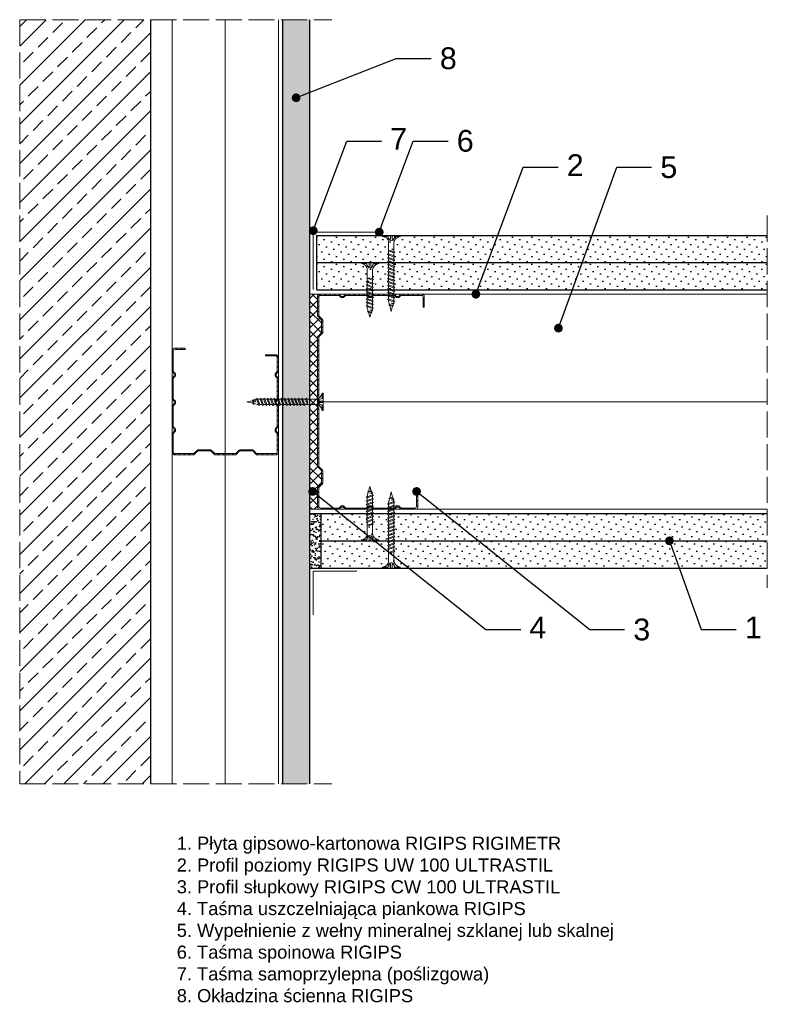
# Model space of a CAD drawing. Header units: millimetres. Extents: x 1474 to 3168, y 461 to 1600.
# Tile 5 of 6: x 2825 to 3168, y 464 to 916. Entities that reach past the tile are written whole.
import ezdxf
from ezdxf import colors
from ezdxf.entities.mleader import LeaderData, LeaderLine
from ezdxf.math import Vec2, Vec3

# ---------------------------------------------------------------- set-up
doc = ezdxf.new("R2010")
doc.units = ezdxf.units.MM
doc.linetypes.add('ACAD_ISO02W100', pattern=[15, 12, -3])
for name, color, linetype, lineweight in [('_ISOVER WELNA', 7, 'BATTING', 9), ('_RIGIPS AKCESORIA', 7, 'Continuous', 18), ('_RIGIPS G-K', 7, 'Continuous', 25), ('_RIGIPS PROFIL', 7, 'Continuous', 18), ('KRESKOWANIE', 7, 'Continuous', 9), ('OPISY', 7, 'Continuous', 9), ('PRZERYWANA', 7, 'ACAD_ISO02W100', 9)]:
    doc.layers.add(name, color=color, linetype=linetype, lineweight=lineweight)
doc.styles.get("Standard").update_dxf_attribs({"font": 'arial.ttf'})
doc.linetypes.add('BATTING', pattern='A,0.00254,-2.54,[134,ltypeshp.shx,S=2.54,R=0,X=-2.54,Y=0],-5.08,[134,ltypeshp.shx,S=2.54,R=180,X=2.54,Y=0],-2.54', length=10.16254)
pattern_1 = [(225, (672.931, -300.306), (1.122532, -3.367596), [0, -3.175])]

# ---------------------------------------------------------------- blocks, each defined once
blk = doc.blocks.new('TN 25')
at = {"layer": '_RIGIPS AKCESORIA'}
for p, q in [((0, -0.84), (0, 7.16)), ((0, 7.16), (0.46, 7.16)), ((0.46, 4.78), (0, 4.78)), ((0.46, 7.16), (0.46, 4.78)), ((8.47, 4.46), (8.79, 5)), ((8.79, 5), (9.93, 2.01)), ((10.1, 4.46), (10.41, 5)), ((10.41, 5), (11.56, 2.01)), ((11.67, 4.46), (11.99, 5)), ((11.99, 5), (13.14, 2.01)), ((13.21, 4.46), (13.52, 5)), ((13.52, 5), (14.67, 2.01)), ((14.8, 4.46), (15.12, 5)), ((15.12, 5), (16.26, 2.01)), ((16.42, 4.46), (16.73, 5)), ((16.73, 5), (17.88, 2.01)), ((17.99, 4.46), (18.31, 5)), ((18.31, 5), (19.45, 2.01)), ((19.68, 4.46), (20, 5)), ((20, 5), (21.14, 2.01)), ((0, 3.5), (1.77, 3.5)), ((0, 2.83), (1.77, 2.83)), ((0.46, 1.64), (0, 1.64)), ((0.46, -0.84), (0.46, 1.64)), ((1.77, 3.5), (1.77, 4.2)), ((1.77, 2.83), (1.77, 2.18)), ((3.02, 4.46), (8.47, 4.46)), ((7.49, 2.01), (3.55, 2.01)), ((7.12, 4.46), (7.12, 3.18)), ((8.03, 2.01), (7.12, 4.46)), ((7.12, 3.18), (7.65, 1.53)), ((7.65, 1.53), (8.03, 2.01)), ((9.41, 2.01), (8.03, 2.01)), ((9.61, 1.51), (8.47, 4.46)), ((9, 4.46), (10.1, 4.46)), ((9.93, 2.01), (9.61, 1.51)), ((11.04, 2.01), (9.93, 2.01)), ((11.23, 1.51), (10.1, 4.46)), ((10.62, 4.46), (11.67, 4.46)), ((11.56, 2.01), (11.23, 1.51)), ((12.61, 2.01), (11.56, 2.01)), ((12.81, 1.51), (11.67, 4.46)), ((12.2, 4.46), (13.21, 4.46)), ((13.14, 2.01), (12.81, 1.51)), ((14.15, 2.01), (13.14, 2.01)), ((14.34, 1.51), (13.21, 4.46)), ((13.73, 4.46), (14.8, 4.46)), ((14.67, 2.01), (14.34, 1.51)), ((15.74, 2.01), (14.67, 2.01)), ((15.94, 1.51), (14.8, 4.46)), ((15.33, 4.46), (16.42, 4.46)), ((16.26, 2.01), (15.94, 1.51)), ((17.36, 2.01), (16.26, 2.01)), ((17.55, 1.51), (16.42, 4.46)), ((16.94, 4.46), (17.99, 4.46)), ((17.88, 2.01), (17.55, 1.51)), ((18.93, 2.01), (17.88, 2.01)), ((19.13, 1.51), (17.99, 4.46)), ((18.52, 4.46), (19.68, 4.46)), ((19.45, 2.01), (19.13, 1.51)), ((19.45, 2.01), (20.62, 2.01)), ((20.82, 1.51), (19.68, 4.46)), ((20.21, 4.46), (20.7, 4.46)), ((20.7, 4.46), (22.28, 3.98)), ((21.14, 2.01), (20.82, 1.51)), ((21.14, 2.01), (21.81, 2.12)), ((21.85, 1.83), (21.67, 3.28)), ((21.67, 3.28), (22.14, 2.4)), ((22.14, 2.4), (21.85, 1.83)), ((22.7, 2.36), (22.14, 2.4)), ((22.28, 3.98), (22.56, 4.37)), ((22.7, 2.36), (22.28, 3.98)), ((22.56, 4.37), (23.03, 2.71)), ((23.03, 2.71), (22.7, 2.36)), ((22.71, 3.85), (25, 3.24)), ((25, 3.24), (23.03, 2.71)), ((0, -0.84), (0.46, -0.84))]:
    blk.add_line(p, q, dxfattribs=at)
for centre, major_axis, ratio, start_param, end_param in [((3.09, 7.67), (0.17, 3.2), 0.826134, 1.773653, 3.180586), ((-0.04, 0.9), (0, 3.93), 0.848176, -0.720942, -0.151112), ((3.37, -1.57), (0.28, 3.57), 0.832181, 0.035984, 1.430787), ((-2.73, 15.91), (0, 14.76), 0.848176, 3.399396, 3.475072), ((0.59, 4.62), (0, 2.81), 0.848176, 3.475072, 3.862535), ((1.66, 3.18), (0, 0.895), 0.848176, -1.552777, -0.720942), ((1.66, 3.18), (0, 0.895), 0.848176, 3.862535, 4.730408)]:
    blk.add_ellipse(centre, major_axis=major_axis, ratio=ratio, start_param=start_param, end_param=end_param, dxfattribs=at)
blk = doc.blocks.new('CW 100 ULTRASTIL')
h = blk.add_hatch()
h.set_pattern_fill('ANSI31', color=256, scale=0.5, style=0)
h.paths.add_polyline_path([(179.46, 109.85, -0.198912), (179.6, 110.2), (181.11, 111.71, 0.198912), (181.26, 112.06), (181.26, 117.65, 0.198912), (181.11, 118), (179.6, 119.51, -0.198912), (179.46, 119.86), (179.46, 128.31, -0.414214), (180.26, 129.11), (188.58, 129.11, -0.198912), (188.93, 128.96), (189.64, 128.25, 0.198912), (189.99, 128.11), (190.58, 128.11, 0.198912), (190.93, 128.25), (191.64, 128.96, -0.198912), (191.99, 129.11), (201.28, 129.11, -0.198912), (201.63, 128.96), (202.34, 128.25, 0.198912), (202.69, 128.11), (203.28, 128.11, 0.198912), (203.63, 128.25), (204.34, 128.96, -0.198912), (204.69, 129.11), (213.98, 129.11, -0.198912), (214.33, 128.96), (215.04, 128.25, 0.198912), (215.39, 128.11), (215.98, 128.11, 0.198912), (216.33, 128.25), (217.04, 128.96, -0.198912), (217.39, 129.11), (226.56, 129.11, -0.414214), (227.36, 128.31), (227.36, 123.66), (227.91, 123.66), (227.91, 128.86, 0.414214), (227.11, 129.66), (217.39, 129.66, 0.198912), (217.04, 129.51), (216.33, 128.8, -0.198912), (215.98, 128.66), (215.39, 128.66, -0.198912), (215.04, 128.8), (214.33, 129.51, 0.198912), (213.98, 129.66), (204.69, 129.66, 0.198912), (204.34, 129.51), (203.63, 128.8, -0.198912), (203.28, 128.66), (202.69, 128.66, -0.198912), (202.34, 128.8), (201.63, 129.51, 0.198912), (201.28, 129.66), (191.99, 129.66, 0.198912), (191.64, 129.51), (190.93, 128.8, -0.198912), (190.58, 128.66), (189.99, 128.66, -0.198912), (189.64, 128.8), (188.93, 129.51, 0.198912), (188.58, 129.66), (179.71, 129.66, 0.414214), (178.91, 128.86), (178.91, 119.86, 0.198912), (179.05, 119.51), (180.56, 118, -0.198912), (180.71, 117.65), (180.71, 112.06, -0.198912), (180.56, 111.71), (179.05, 110.2, 0.198912), (178.91, 109.85), (178.91, 50.66, 0.198912), (179.05, 50.31), (180.56, 48.8, -0.198912), (180.71, 48.45), (180.71, 42.86, -0.198912), (180.56, 42.51), (179.05, 41, 0.198912), (178.91, 40.65), (178.91, 31.66, 0.414214), (179.71, 30.86), (188.58, 30.86, 0.198912), (188.93, 31), (189.64, 31.71, -0.198912), (189.99, 31.86), (190.58, 31.86, -0.198912), (190.93, 31.71), (191.64, 31, 0.198912), (191.99, 30.86), (201.28, 30.86, 0.198912), (201.63, 31), (202.34, 31.71, -0.198912), (202.69, 31.86), (203.28, 31.86, -0.198912), (203.63, 31.71), (204.34, 31, 0.198912), (204.69, 30.86), (213.98, 30.86, 0.198912), (214.33, 31), (215.04, 31.71, -0.198912), (215.39, 31.86), (215.98, 31.86, -0.198912), (216.33, 31.71), (217.04, 31, 0.198912), (217.39, 30.86), (224.11, 30.86, 0.414214), (224.91, 31.66), (224.91, 36.86), (224.36, 36.86), (224.36, 32.21, -0.414214), (223.56, 31.41), (217.39, 31.41, -0.198912), (217.04, 31.55), (216.33, 32.26, 0.198912), (215.98, 32.41), (215.39, 32.41, 0.198912), (215.04, 32.26), (214.33, 31.55, -0.198912), (213.98, 31.41), (204.69, 31.41, -0.198912), (204.34, 31.55), (203.63, 32.26, 0.198912), (203.28, 32.41), (202.69, 32.41, 0.198912), (202.34, 32.26), (201.63, 31.55, -0.198912), (201.28, 31.41), (191.99, 31.41, -0.198912), (191.64, 31.55), (190.93, 32.26, 0.198912), (190.58, 32.41), (189.99, 32.41, 0.198912), (189.64, 32.26), (188.93, 31.55, -0.198912), (188.58, 31.41), (180.26, 31.41, -0.414214), (179.46, 32.21), (179.46, 40.65, -0.198912), (179.6, 41), (181.11, 42.51, 0.198912), (181.26, 42.86), (181.26, 48.45, 0.198912), (181.11, 48.8), (179.6, 50.31, -0.198912), (179.46, 50.66)])
at = {"layer": '_RIGIPS PROFIL'}
for p, q in [((178.91, 128.86), (178.91, 119.86)), ((179.46, 128.31), (179.46, 119.86)), ((188.58, 129.66), (179.71, 129.66)), ((188.58, 129.11), (180.26, 129.11)), ((188.93, 129.51), (189.64, 128.8)), ((188.93, 128.96), (189.64, 128.25)), ((190.58, 128.66), (189.99, 128.66)), ((190.58, 128.11), (189.99, 128.11)), ((191.64, 129.51), (190.93, 128.8)), ((191.64, 128.96), (190.93, 128.25)), ((201.28, 129.66), (191.99, 129.66)), ((201.28, 129.11), (191.99, 129.11)), ((201.63, 129.51), (202.34, 128.8)), ((201.63, 128.96), (202.34, 128.25)), ((203.28, 128.66), (202.69, 128.66)), ((203.28, 128.11), (202.69, 128.11)), ((204.34, 129.51), (203.63, 128.8)), ((204.34, 128.96), (203.63, 128.25)), ((204.69, 129.66), (213.98, 129.66)), ((204.69, 129.11), (213.98, 129.11)), ((214.33, 129.51), (215.04, 128.8)), ((214.33, 128.96), (215.04, 128.25)), ((215.98, 128.66), (215.39, 128.66)), ((215.98, 128.11), (215.39, 128.11)), ((217.04, 129.51), (216.33, 128.8)), ((217.04, 128.96), (216.33, 128.25)), ((227.11, 129.66), (217.39, 129.66)), ((226.56, 129.11), (217.39, 129.11)), ((227.36, 123.66), (227.36, 128.31)), ((227.91, 123.66), (227.91, 128.86)), ((227.36, 123.66), (227.91, 123.66)), ((180.56, 118), (179.05, 119.51)), ((181.11, 118), (179.6, 119.51)), ((180.71, 117.65), (180.71, 112.06)), ((181.26, 117.65), (181.26, 112.06)), ((178.91, 109.85), (178.91, 50.66)), ((180.56, 111.71), (179.05, 110.2)), ((179.46, 109.85), (179.46, 50.66)), ((181.11, 111.71), (179.6, 110.2)), ((180.56, 48.8), (179.05, 50.31)), ((181.11, 48.8), (179.6, 50.31)), ((180.71, 42.86), (180.71, 48.45)), ((181.26, 42.86), (181.26, 48.45)), ((180.56, 42.51), (179.05, 41)), ((181.11, 42.51), (179.6, 41)), ((178.91, 31.66), (178.91, 40.65)), ((179.46, 32.21), (179.46, 40.65)), ((224.36, 36.86), (224.36, 32.21)), ((224.36, 36.86), (224.91, 36.86)), ((224.91, 36.86), (224.91, 31.66)), ((188.93, 31.55), (189.64, 32.26)), ((188.93, 31), (189.64, 31.71)), ((190.58, 32.41), (189.99, 32.41)), ((190.58, 31.86), (189.99, 31.86)), ((191.64, 31.55), (190.93, 32.26)), ((191.64, 31), (190.93, 31.71)), ((201.63, 31.55), (202.34, 32.26)), ((201.63, 31), (202.34, 31.71)), ((203.28, 32.41), (202.69, 32.41)), ((203.28, 31.86), (202.69, 31.86)), ((204.34, 31.55), (203.63, 32.26)), ((204.34, 31), (203.63, 31.71)), ((214.33, 31.55), (215.04, 32.26)), ((214.33, 31), (215.04, 31.71)), ((215.98, 32.41), (215.39, 32.41)), ((215.98, 31.86), (215.39, 31.86)), ((217.04, 31.55), (216.33, 32.26)), ((217.04, 31), (216.33, 31.71)), ((188.58, 30.86), (179.71, 30.86)), ((188.58, 31.41), (180.26, 31.41)), ((201.28, 31.41), (191.99, 31.41)), ((201.28, 30.86), (191.99, 30.86)), ((204.69, 31.41), (213.98, 31.41)), ((204.69, 30.86), (213.98, 30.86)), ((223.56, 31.41), (217.39, 31.41)), ((224.11, 30.86), (217.39, 30.86))]:
    blk.add_line(p, q, dxfattribs=at)
for centre, radius, start, end in [((179.71, 128.86), 0.8, 90, 180), ((180.26, 128.31), 0.8, 90, 180), ((188.58, 129.16), 0.5, 45, 90), ((188.58, 128.61), 0.5, 45, 90), ((189.99, 129.16), 0.5, 225, 270), ((189.99, 128.61), 0.5, 225, 270), ((190.58, 129.16), 0.5, 270, 315), ((190.58, 128.61), 0.5, 270, 315), ((191.99, 129.16), 0.5, 90, 135), ((191.99, 128.61), 0.5, 90, 135), ((201.28, 129.16), 0.5, 45, 90), ((201.28, 128.61), 0.5, 45, 90), ((202.69, 129.16), 0.5, 225, 270), ((202.69, 128.61), 0.5, 225, 270), ((203.28, 129.16), 0.5, 270, 315), ((203.28, 128.61), 0.5, 270, 315), ((204.69, 129.16), 0.5, 90, 135), ((204.69, 128.61), 0.5, 90, 135), ((213.98, 129.16), 0.5, 45, 90), ((213.98, 128.61), 0.5, 45, 90), ((215.39, 129.16), 0.5, 225, 270), ((215.39, 128.61), 0.5, 225, 270), ((215.98, 129.16), 0.5, 270, 315), ((215.98, 128.61), 0.5, 270, 315), ((217.39, 129.16), 0.5, 90, 135), ((217.39, 128.61), 0.5, 90, 135), ((226.56, 128.31), 0.8, 0, 90), ((227.11, 128.86), 0.8, 0, 90), ((179.41, 119.86), 0.5, 180, 225), ((179.96, 119.86), 0.5, 180, 225), ((180.21, 117.65), 0.5, 0, 45), ((180.76, 117.65), 0.5, 0, 45), ((179.41, 109.85), 0.5, 135, 180), ((179.96, 109.85), 0.5, 135, 180), ((180.21, 112.06), 0.5, 315, 0), ((180.76, 112.06), 0.5, 315, 0), ((179.41, 50.66), 0.5, 180, 225), ((179.96, 50.66), 0.5, 180, 225), ((180.21, 48.45), 0.5, 0, 45), ((180.76, 48.45), 0.5, 0, 45), ((179.41, 40.65), 0.5, 135, 180), ((179.96, 40.65), 0.5, 135, 180), ((180.21, 42.86), 0.5, 315, 0), ((180.76, 42.86), 0.5, 315, 0), ((180.26, 32.21), 0.8, 180, 270), ((189.99, 31.91), 0.5, 90, 135), ((189.99, 31.36), 0.5, 90, 135), ((190.58, 31.91), 0.5, 45, 90), ((190.58, 31.36), 0.5, 45, 90), ((202.69, 31.91), 0.5, 90, 135), ((202.69, 31.36), 0.5, 90, 135), ((203.28, 31.91), 0.5, 45, 90), ((203.28, 31.36), 0.5, 45, 90), ((215.39, 31.91), 0.5, 90, 135), ((215.39, 31.36), 0.5, 90, 135), ((215.98, 31.91), 0.5, 45, 90), ((215.98, 31.36), 0.5, 45, 90), ((223.56, 32.21), 0.8, 270, 0), ((179.71, 31.66), 0.8, 180, 270), ((188.58, 31.91), 0.5, 270, 315), ((188.58, 31.36), 0.5, 270, 315), ((191.99, 31.91), 0.5, 225, 270), ((191.99, 31.36), 0.5, 225, 270), ((201.28, 31.91), 0.5, 270, 315), ((201.28, 31.36), 0.5, 270, 315), ((204.69, 31.91), 0.5, 225, 270), ((204.69, 31.36), 0.5, 225, 270), ((213.98, 31.91), 0.5, 270, 315), ((213.98, 31.36), 0.5, 270, 315), ((217.39, 31.91), 0.5, 225, 270), ((217.39, 31.36), 0.5, 225, 270), ((224.11, 31.66), 0.8, 270, 0)]:
    blk.add_arc(centre, radius, start, end, dxfattribs=at)
blk = doc.blocks.new('TN 35')
at = {"layer": '_RIGIPS AKCESORIA'}
for p, q in [((0, -0.84), (0, 7.16)), ((0, 7.16), (0.46, 7.16)), ((0.46, 4.78), (0, 4.78)), ((0.46, 7.16), (0.46, 4.78)), ((8.47, 4.46), (8.79, 5)), ((8.79, 5), (9.93, 2.01)), ((10.1, 4.46), (10.41, 5)), ((10.41, 5), (11.56, 2.01)), ((11.67, 4.46), (11.99, 5)), ((11.99, 5), (13.14, 2.01)), ((13.21, 4.46), (13.52, 5)), ((13.52, 5), (14.67, 2.01)), ((14.8, 4.46), (15.12, 5)), ((15.12, 5), (16.26, 2.01)), ((16.42, 4.46), (16.73, 5)), ((16.73, 5), (17.88, 2.01)), ((17.99, 4.46), (18.31, 5)), ((18.31, 5), (19.45, 2.01)), ((19.57, 4.46), (19.88, 5)), ((19.88, 5), (21.03, 2.01)), ((21.14, 4.46), (21.46, 5)), ((21.46, 5), (22.6, 2.01)), ((22.72, 4.46), (23.03, 5)), ((23.03, 5), (24.18, 2.01)), ((24.29, 4.46), (24.61, 5)), ((24.61, 5), (25.75, 2.01)), ((25.87, 4.46), (26.18, 5)), ((26.18, 5), (27.33, 2.01)), ((27.44, 4.46), (27.76, 5)), ((27.76, 5), (28.9, 2.01)), ((29.13, 4.46), (29.45, 5)), ((29.45, 5), (30.59, 2.01)), ((0, 3.5), (1.77, 3.5)), ((0, 2.83), (1.77, 2.83)), ((0.46, 1.64), (0, 1.64)), ((0.46, -0.84), (0.46, 1.64)), ((1.77, 3.5), (1.77, 4.2)), ((1.77, 2.83), (1.77, 2.18)), ((3.02, 4.46), (8.47, 4.46)), ((7.49, 2.01), (3.55, 2.01)), ((7.12, 4.46), (7.12, 3.18)), ((8.03, 2.01), (7.12, 4.46)), ((7.12, 3.18), (7.65, 1.53)), ((7.65, 1.53), (8.03, 2.01)), ((9.41, 2.01), (8.03, 2.01)), ((9.61, 1.51), (8.47, 4.46)), ((9, 4.46), (10.1, 4.46)), ((9.93, 2.01), (9.61, 1.51)), ((11.04, 2.01), (9.93, 2.01)), ((11.23, 1.51), (10.1, 4.46)), ((10.62, 4.46), (11.67, 4.46)), ((11.56, 2.01), (11.23, 1.51)), ((12.61, 2.01), (11.56, 2.01)), ((12.81, 1.51), (11.67, 4.46)), ((12.2, 4.46), (13.21, 4.46)), ((13.14, 2.01), (12.81, 1.51)), ((14.15, 2.01), (13.14, 2.01)), ((14.34, 1.51), (13.21, 4.46)), ((13.73, 4.46), (14.8, 4.46)), ((14.67, 2.01), (14.34, 1.51)), ((15.74, 2.01), (14.67, 2.01)), ((15.94, 1.51), (14.8, 4.46)), ((15.33, 4.46), (16.42, 4.46)), ((16.26, 2.01), (15.94, 1.51)), ((17.36, 2.01), (16.26, 2.01)), ((17.55, 1.51), (16.42, 4.46)), ((16.94, 4.46), (17.99, 4.46)), ((17.88, 2.01), (17.55, 1.51)), ((18.93, 2.01), (17.84, 2.01)), ((19.13, 1.51), (17.99, 4.46)), ((18.52, 4.46), (19.57, 4.46)), ((19.45, 2.01), (19.13, 1.51)), ((20.51, 2.01), (19.41, 2.01)), ((20.7, 1.51), (19.57, 4.46)), ((20.09, 4.46), (21.14, 4.46)), ((21.03, 2.01), (20.7, 1.51)), ((22.08, 2.01), (20.99, 2.01)), ((22.28, 1.51), (21.14, 4.46)), ((21.67, 4.46), (22.72, 4.46)), ((22.6, 2.01), (22.28, 1.51)), ((23.66, 2.01), (22.56, 2.01)), ((23.85, 1.51), (22.72, 4.46)), ((23.24, 4.46), (24.29, 4.46)), ((24.18, 2.01), (23.85, 1.51)), ((25.23, 2.01), (24.14, 2.01)), ((25.43, 1.51), (24.29, 4.46)), ((24.81, 4.46), (25.87, 4.46)), ((25.75, 2.01), (25.43, 1.51)), ((26.81, 2.01), (25.71, 2.01)), ((27, 1.51), (25.87, 4.46)), ((26.39, 4.46), (27.44, 4.46)), ((27.33, 2.01), (27, 1.51)), ((28.38, 2.01), (27.33, 2.01)), ((28.58, 1.51), (27.44, 4.46)), ((27.96, 4.46), (29.13, 4.46)), ((28.9, 2.01), (28.58, 1.51)), ((28.9, 2.01), (30.07, 2.01)), ((30.27, 1.51), (29.13, 4.46)), ((29.65, 4.46), (30.15, 4.46)), ((30.15, 4.46), (31.73, 3.98)), ((30.59, 2.01), (30.27, 1.51)), ((30.59, 2.01), (31.26, 2.12)), ((31.3, 1.83), (31.12, 3.28)), ((31.12, 3.28), (31.59, 2.4)), ((31.59, 2.4), (31.3, 1.83)), ((32.15, 2.36), (31.59, 2.4)), ((31.73, 3.98), (32.01, 4.37)), ((32.15, 2.36), (31.73, 3.98)), ((32.01, 4.37), (32.48, 2.71)), ((32.48, 2.71), (32.15, 2.36)), ((32.16, 3.85), (35, 3.24)), ((35, 3.24), (32.48, 2.71)), ((0, -0.84), (0.46, -0.84))]:
    blk.add_line(p, q, dxfattribs=at)
for centre, major_axis, ratio, start_param, end_param in [((3.09, 7.67), (0.17, 3.2), 0.826134, 1.773653, 3.180586), ((-0.04, 0.9), (0, 3.93), 0.848176, -0.720942, -0.151112), ((3.37, -1.57), (0.28, 3.57), 0.832181, 0.035984, 1.430787), ((-2.73, 15.91), (0, 14.76), 0.848176, 3.399396, 3.475072), ((0.59, 4.62), (0, 2.81), 0.848176, 3.475072, 3.862535), ((1.66, 3.18), (0, 0.895), 0.848176, -1.552777, -0.720942), ((1.66, 3.18), (0, 0.895), 0.848176, 3.862535, 4.730408)]:
    blk.add_ellipse(centre, major_axis=major_axis, ratio=ratio, start_param=start_param, end_param=end_param, dxfattribs=at)
blk = doc.blocks.new('CW 50 ULTRASTIL')
h = blk.add_hatch()
h.set_pattern_fill('ANSI31', color=256, scale=0.5, style=0)
h.paths.add_polyline_path([(28.56, 40.65, -0.198912), (28.71, 41), (30.21, 42.51, 0.198912), (30.36, 42.86), (30.36, 48.45, 0.198912), (30.21, 48.8), (28.71, 50.31, -0.198912), (28.56, 50.66), (28.56, 59.85, -0.198912), (28.71, 60.2), (30.21, 61.71, 0.198912), (30.36, 62.06), (30.36, 67.65, 0.198912), (30.21, 68), (28.71, 69.51, -0.198912), (28.56, 69.86), (28.56, 78.31, -0.414214), (29.36, 79.11), (37.68, 79.11, -0.198912), (38.04, 78.96), (38.74, 78.25, 0.198912), (39.1, 78.11), (39.68, 78.11, 0.198912), (40.04, 78.25), (40.74, 78.96, -0.198912), (41.1, 79.11), (50.38, 79.11, -0.198912), (50.74, 78.96), (51.44, 78.25, 0.198912), (51.8, 78.11), (52.38, 78.11, 0.198912), (52.74, 78.25), (53.44, 78.96, -0.198912), (53.8, 79.11), (63.08, 79.11, -0.198912), (63.44, 78.96), (64.14, 78.25, 0.198912), (64.5, 78.11), (65.08, 78.11, 0.198912), (65.44, 78.25), (66.14, 78.96, -0.198912), (66.5, 79.11), (75.66, 79.11, -0.414214), (76.46, 78.31), (76.46, 73.66), (77.01, 73.66), (77.01, 78.86, 0.414214), (76.21, 79.66), (66.5, 79.66, 0.198912), (66.14, 79.51), (65.44, 78.8, -0.198912), (65.08, 78.66), (64.5, 78.66, -0.198912), (64.14, 78.8), (63.44, 79.51, 0.198912), (63.08, 79.66), (53.8, 79.66, 0.198912), (53.44, 79.51), (52.74, 78.8, -0.198912), (52.38, 78.66), (51.8, 78.66, -0.198912), (51.44, 78.8), (50.74, 79.51, 0.198912), (50.38, 79.66), (41.1, 79.66, 0.198912), (40.74, 79.51), (40.04, 78.8, -0.198912), (39.68, 78.66), (39.1, 78.66, -0.198912), (38.74, 78.8), (38.04, 79.51, 0.198912), (37.68, 79.66), (28.81, 79.66, 0.414214), (28.01, 78.86), (28.01, 69.86, 0.198912), (28.16, 69.51), (29.66, 68, -0.198912), (29.81, 67.65), (29.81, 62.06, -0.198912), (29.66, 61.71), (28.16, 60.2, 0.198912), (28.01, 59.85), (28.01, 50.66, 0.198912), (28.16, 50.31), (29.66, 48.8, -0.198912), (29.81, 48.45), (29.81, 42.86, -0.198912), (29.66, 42.51), (28.16, 41, 0.198912), (28.01, 40.65), (28.01, 31.66, 0.414214), (28.81, 30.86), (37.68, 30.86, 0.198912), (38.04, 31), (38.74, 31.71, -0.198912), (39.1, 31.86), (39.68, 31.86, -0.198912), (40.04, 31.71), (40.74, 31, 0.198912), (41.1, 30.86), (50.38, 30.86, 0.198912), (50.74, 31), (51.44, 31.71, -0.198912), (51.8, 31.86), (52.38, 31.86, -0.198912), (52.74, 31.71), (53.44, 31, 0.198912), (53.8, 30.86), (63.08, 30.86, 0.198912), (63.44, 31), (64.14, 31.71, -0.198912), (64.5, 31.86), (65.08, 31.86, -0.198912), (65.44, 31.71), (66.14, 31, 0.198912), (66.5, 30.86), (73.21, 30.86, 0.414214), (74.01, 31.66), (74.01, 36.86), (73.46, 36.86), (73.46, 32.21, -0.414214), (72.66, 31.41), (66.5, 31.41, -0.198912), (66.14, 31.55), (65.44, 32.26, 0.198912), (65.08, 32.41), (64.5, 32.41, 0.198912), (64.14, 32.26), (63.44, 31.55, -0.198912), (63.08, 31.41), (53.8, 31.41, -0.198912), (53.44, 31.55), (52.74, 32.26, 0.198912), (52.38, 32.41), (51.8, 32.41, 0.198912), (51.44, 32.26), (50.74, 31.55, -0.198912), (50.38, 31.41), (41.1, 31.41, -0.198912), (40.74, 31.55), (40.04, 32.26, 0.198912), (39.68, 32.41), (39.1, 32.41, 0.198912), (38.74, 32.26), (38.04, 31.55, -0.198912), (37.68, 31.41), (29.36, 31.41, -0.414214), (28.56, 32.21)])
at = {"layer": '_RIGIPS PROFIL'}
for p, q in [((28.01, 78.86), (28.01, 69.86)), ((28.56, 78.31), (28.56, 69.86)), ((37.68, 79.66), (28.81, 79.66)), ((37.68, 79.11), (29.36, 79.11)), ((38.04, 79.51), (38.74, 78.8)), ((38.04, 78.96), (38.74, 78.25)), ((39.68, 78.66), (39.1, 78.66)), ((39.68, 78.11), (39.1, 78.11)), ((40.74, 79.51), (40.04, 78.8)), ((40.74, 78.96), (40.04, 78.25)), ((50.38, 79.66), (41.1, 79.66)), ((50.38, 79.11), (41.1, 79.11)), ((50.74, 79.51), (51.44, 78.8)), ((50.74, 78.96), (51.44, 78.25)), ((52.38, 78.66), (51.8, 78.66)), ((52.38, 78.11), (51.8, 78.11)), ((53.44, 79.51), (52.74, 78.8)), ((53.44, 78.96), (52.74, 78.25)), ((53.8, 79.66), (63.08, 79.66)), ((53.8, 79.11), (63.08, 79.11)), ((63.44, 79.51), (64.14, 78.8)), ((63.44, 78.96), (64.14, 78.25)), ((65.08, 78.66), (64.5, 78.66)), ((65.08, 78.11), (64.5, 78.11)), ((66.14, 79.51), (65.44, 78.8)), ((66.14, 78.96), (65.44, 78.25)), ((76.21, 79.66), (66.5, 79.66)), ((75.66, 79.11), (66.5, 79.11)), ((76.46, 73.66), (76.46, 78.31)), ((77.01, 73.66), (77.01, 78.86)), ((76.46, 73.66), (77.01, 73.66)), ((29.66, 68), (28.16, 69.51)), ((30.21, 68), (28.71, 69.51)), ((29.81, 67.65), (29.81, 62.06)), ((30.36, 67.65), (30.36, 62.06)), ((28.01, 59.85), (28.01, 50.66)), ((29.66, 61.71), (28.16, 60.2)), ((28.56, 59.85), (28.56, 50.66)), ((30.21, 61.71), (28.71, 60.2)), ((29.66, 48.8), (28.16, 50.31)), ((30.21, 48.8), (28.71, 50.31)), ((29.81, 42.86), (29.81, 48.45)), ((30.36, 42.86), (30.36, 48.45)), ((29.66, 42.51), (28.16, 41)), ((30.21, 42.51), (28.71, 41)), ((28.01, 31.66), (28.01, 40.65)), ((28.56, 32.21), (28.56, 40.65)), ((73.46, 36.86), (73.46, 32.21)), ((73.46, 36.86), (74.01, 36.86)), ((74.01, 36.86), (74.01, 31.66)), ((38.04, 31.55), (38.74, 32.26)), ((38.04, 31), (38.74, 31.71)), ((39.68, 32.41), (39.1, 32.41)), ((39.68, 31.86), (39.1, 31.86)), ((40.74, 31.55), (40.04, 32.26)), ((40.74, 31), (40.04, 31.71)), ((50.74, 31.55), (51.44, 32.26)), ((50.74, 31), (51.44, 31.71)), ((52.38, 32.41), (51.8, 32.41)), ((52.38, 31.86), (51.8, 31.86)), ((53.44, 31.55), (52.74, 32.26)), ((53.44, 31), (52.74, 31.71)), ((63.44, 31.55), (64.14, 32.26)), ((63.44, 31), (64.14, 31.71)), ((65.08, 32.41), (64.5, 32.41)), ((65.08, 31.86), (64.5, 31.86)), ((66.14, 31.55), (65.44, 32.26)), ((66.14, 31), (65.44, 31.71)), ((37.68, 30.86), (28.81, 30.86)), ((37.68, 31.41), (29.36, 31.41)), ((50.38, 31.41), (41.1, 31.41)), ((50.38, 30.86), (41.1, 30.86)), ((53.8, 31.41), (63.08, 31.41)), ((53.8, 30.86), (63.08, 30.86)), ((72.66, 31.41), (66.5, 31.41)), ((73.21, 30.86), (66.5, 30.86))]:
    blk.add_line(p, q, dxfattribs=at)
for centre, radius, start, end in [((28.81, 78.86), 0.8, 90, 180), ((29.36, 78.31), 0.8, 90, 180), ((37.68, 79.16), 0.5, 45, 90), ((37.68, 78.61), 0.5, 45, 90), ((39.1, 79.16), 0.5, 225, 270), ((39.1, 78.61), 0.5, 225, 270), ((39.68, 79.16), 0.5, 270, 315), ((39.68, 78.61), 0.5, 270, 315), ((41.1, 79.16), 0.5, 90, 135), ((41.1, 78.61), 0.5, 90, 135), ((50.38, 79.16), 0.5, 45, 90), ((50.38, 78.61), 0.5, 45, 90), ((51.8, 79.16), 0.5, 225, 270), ((51.8, 78.61), 0.5, 225, 270), ((52.38, 79.16), 0.5, 270, 315), ((52.38, 78.61), 0.5, 270, 315), ((53.8, 79.16), 0.5, 90, 135), ((53.8, 78.61), 0.5, 90, 135), ((63.08, 79.16), 0.5, 45, 90), ((63.08, 78.61), 0.5, 45, 90), ((64.5, 79.16), 0.5, 225, 270), ((64.5, 78.61), 0.5, 225, 270), ((65.08, 79.16), 0.5, 270, 315), ((65.08, 78.61), 0.5, 270, 315), ((66.5, 79.16), 0.5, 90, 135), ((66.5, 78.61), 0.5, 90, 135), ((75.66, 78.31), 0.8, 0, 90), ((76.21, 78.86), 0.8, 0, 90), ((28.51, 69.86), 0.5, 180, 225), ((29.06, 69.86), 0.5, 180, 225), ((29.31, 67.65), 0.5, 0, 45), ((29.86, 67.65), 0.5, 0, 45), ((28.51, 59.85), 0.5, 135, 180), ((29.06, 59.85), 0.5, 135, 180), ((29.31, 62.06), 0.5, 315, 0), ((29.86, 62.06), 0.5, 315, 0), ((28.51, 50.66), 0.5, 180, 225), ((29.06, 50.66), 0.5, 180, 225), ((29.31, 48.45), 0.5, 0, 45), ((29.86, 48.45), 0.5, 0, 45), ((28.51, 40.65), 0.5, 135, 180), ((29.06, 40.65), 0.5, 135, 180), ((29.31, 42.86), 0.5, 315, 0), ((29.86, 42.86), 0.5, 315, 0), ((29.36, 32.21), 0.8, 180, 270), ((39.1, 31.91), 0.5, 90, 135), ((39.1, 31.36), 0.5, 90, 135), ((39.68, 31.91), 0.5, 45, 90), ((39.68, 31.36), 0.5, 45, 90), ((51.8, 31.91), 0.5, 90, 135), ((51.8, 31.36), 0.5, 90, 135), ((52.38, 31.91), 0.5, 45, 90), ((52.38, 31.36), 0.5, 45, 90), ((64.5, 31.91), 0.5, 90, 135), ((64.5, 31.36), 0.5, 90, 135), ((65.08, 31.91), 0.5, 45, 90), ((65.08, 31.36), 0.5, 45, 90), ((72.66, 32.21), 0.8, 270, 0), ((28.81, 31.66), 0.8, 180, 270), ((37.68, 31.91), 0.5, 270, 315), ((37.68, 31.36), 0.5, 270, 315), ((41.1, 31.91), 0.5, 225, 270), ((41.1, 31.36), 0.5, 225, 270), ((50.38, 31.91), 0.5, 270, 315), ((50.38, 31.36), 0.5, 270, 315), ((53.8, 31.91), 0.5, 225, 270), ((53.8, 31.36), 0.5, 225, 270), ((63.08, 31.91), 0.5, 270, 315), ((63.08, 31.36), 0.5, 270, 315), ((66.5, 31.91), 0.5, 225, 270), ((66.5, 31.36), 0.5, 225, 270), ((73.21, 31.66), 0.8, 270, 0)]:
    blk.add_arc(centre, radius, start, end, dxfattribs=at)
blk = doc.blocks.new('_Dot')
at = {"color": 0, "linetype": 'ByBlock', "lineweight": -2}
blk.add_line((-0.5, 0), (-1, 0), dxfattribs=at)
at = {"color": 0, "linetype": 'ByBlock', "const_width": 0.5}
blk.add_lwpolyline([(-0.25, 0, 1), (0.25, 0, 1)], format="xyb", close=True, dxfattribs=at)

msp = doc.modelspace()

# ---------------------------------------------------------------- hatches: boundary and pattern name
at = {"layer": '_RIGIPS AKCESORIA'}
h = msp.add_hatch(dxfattribs=at)
h.set_pattern_fill('ANSI37', color=256, style=0)
h.set_pattern_definition([(45, (662.931, -299.406), (-2.245064, 2.245064), []), (135, (662.931, -299.406), (-2.245064, -2.245064), [])])
h.paths.add_polyline_path([(2961.63, 770.07, -0.198912), (2961.78, 770.42), (2963.29, 771.93, 0.198912), (2963.43, 772.28), (2963.43, 777.87, 0.198912), (2963.29, 778.22), (2961.78, 779.73, -0.198912), (2961.63, 780.08), (2961.63, 789.08, -0.414214), (2962.43, 789.88), (2958.13, 789.88), (2958.13, 691.08), (2962.43, 691.08, -0.414214), (2961.63, 691.88), (2961.63, 700.87, -0.198912), (2961.78, 701.22), (2963.29, 702.73, 0.198912), (2963.43, 703.08), (2963.43, 708.67, 0.198912), (2963.29, 709.02), (2961.78, 710.53, -0.198912), (2961.63, 710.88)])
at = {"layer": '_RIGIPS G-K'}
h = msp.add_hatch(dxfattribs=at)
h.set_pattern_fill('DOTS', color=256, scale=2, angle=225, style=0)
h.set_pattern_definition([(225, (1350.431, -683.9736), (1.122532, -3.367596), [0, -3.175])])
h.paths.add_polyline_path([(2958.13, 915.98), (2945.63, 915.98), (2945.63, 564.98), (2958.13, 564.98)])
h = msp.add_hatch(dxfattribs=at)
h.set_pattern_fill('DOTS', color=256, scale=2, angle=225, style=0)
h.set_pattern_definition([(225, (1350.431, -646.56), (1.122532, -3.367596), [0, -3.175])])
h.paths.add_polyline_path([(3168.13, 816.79), (2961.13, 816.79), (2961.13, 804.29), (3168.13, 804.29)])
h = msp.add_hatch(dxfattribs=at)
h.set_pattern_fill('DOTS', color=256, scale=2, angle=225, style=0)
h.set_pattern_definition([(225, (1350.431, -658.9736), (1.122532, -3.367596), [0, -3.175])])
h.paths.add_polyline_path([(3168.13, 804.38), (2961.13, 804.38), (2961.13, 791.88), (3168.13, 791.88)])
h = msp.add_hatch(dxfattribs=at)
h.set_pattern_fill('AR-SAND', color=256, scale=0.05, style=0)
h.set_pattern_definition([(322.5, (943.5976, 1779.4616), (-0.0800016, -2.4470662), [0, -1.9304, 0, -2.159, 0, -2.06375]), (352.5, (943.5976, 1779.4616), (2.2476164, -3.5841255), [0, -1.0414, 0, -1.7399, 0, -0.66675]), (32.5, (942.0355, 1779.4616), (3.9549619, -0.007186), [0, -0.635, 0, -2.286, 0, -2.9845]), (42.5, (942.0355, 1779.4616), (3.8177823, -1.1146466), [0, -0.3175, 0, -1.4986, 0, -1.7145])])
h.paths.add_polyline_path([(2963.13, 664.08), (2958.13, 664.08), (2958.13, 689.08), (2963.13, 689.08)])
h = msp.add_hatch(dxfattribs=at)
h.set_pattern_fill('DOTS', color=256, scale=2, angle=225, style=0)
h.set_pattern_definition(pattern_1)
h.paths.add_polyline_path([(3168.13, 689.08), (2963.13, 689.08), (2963.13, 676.58), (3168.13, 676.58)])
h = msp.add_hatch(dxfattribs=at)
h.set_pattern_fill('DOTS', color=256, scale=2, angle=225, style=0)
h.set_pattern_definition(pattern_1)
h.paths.add_polyline_path([(3168.13, 676.58), (2963.13, 676.58), (2963.13, 664.08), (3168.13, 664.08)])
at = {"layer": 'KRESKOWANIE'}
h = msp.add_hatch(dxfattribs=at)
h.set_pattern_fill('ANSI33', color=256, scale=2, angle=180, style=0)
h.set_pattern_definition([(225, (949.631, -683.974), (8.980256, -8.980256), []), (225, (940.651, -683.974), (8.980256, -8.980256), [6.35, -3.175])])
h.paths.add_polyline_path([(2884.83, 915.98), (2824.83, 915.98), (2824.83, 564.98), (2884.83, 564.98)])

# ---------------------------------------------------------------- linework, layer by layer
msp.add_line((2884.83, 915.98), (2884.83, 564.98))
at = {"layer": '_ISOVER WELNA', "ltscale": 2.4}
msp.add_line((2919.23, 915.98), (2919.23, 564.98), dxfattribs=at)
at = {"layer": '_ISOVER WELNA', "ltscale": 4.8}
msp.add_line((3168.13, 740.48), (2962.18, 740.48), dxfattribs=at)
at = {"layer": '_RIGIPS AKCESORIA'}
for p, q in [((2959.64, 791.96), (2959.63, 820.01)), ((2991.13, 818.38), (2961.13, 818.38))]:
    msp.add_line(p, q, dxfattribs=at)
msp.add_lwpolyline([(2959.63, 642.58), (2959.63, 662.58), (2979.63, 662.58)], dxfattribs=at)
at = {"layer": '_RIGIPS G-K'}
for p, q in [((2945.63, 564.98), (2945.63, 915.98)), ((2958.13, 564.98), (2958.13, 915.98)), ((2961.13, 816.79), (2961.13, 791.96)), ((2961.13, 816.79), (3168.13, 816.79)), ((2961.13, 804.38), (3168.13, 804.38)), ((2961.13, 791.88), (3168.13, 791.88)), ((2958.13, 689.08), (3168.13, 689.08)), ((2963.13, 689.08), (2963.13, 664.08)), ((2963.13, 676.58), (3168.13, 676.58)), ((2958.13, 664.08), (3168.13, 664.08))]:
    msp.add_line(p, q, dxfattribs=at)
at = {"layer": '_RIGIPS PROFIL'}
for p, q in [((2894.83, 564.98), (2894.83, 915.98)), ((2943.63, 564.98), (2943.63, 915.98)), ((2958.13, 789.88), (3168.13, 789.88)), ((2958.13, 691.08), (3168.13, 691.08))]:
    msp.add_line(p, q, dxfattribs=at)
at = {"layer": 'PRZERYWANA'}
for p, q in [((2824.83, 915.98), (2968.13, 915.98)), ((2824.83, 915.98), (2824.83, 564.98)), ((3168.13, 825.98), (3168.13, 654.98)), ((2824.83, 564.98), (2968.13, 564.98))]:
    msp.add_line(p, q, dxfattribs=at)

# ---------------------------------------------------------------- block references
at = {"rotation": 180}
msp.add_blockref('TN 35', (2964.18, 743.64), dxfattribs=at)
at = {"layer": '_RIGIPS AKCESORIA', "xscale": -1, "rotation": 90}
for name, p in [('TN 35', (2998.66, 816.88)), ('TN 25', (2988.88, 804.38))]:
    msp.add_blockref(name, p, dxfattribs=at)
at = {"layer": '_RIGIPS AKCESORIA', "rotation": 90}
for name, p in [('TN 25', (2988.88, 676.58)), ('TN 35', (2998.66, 664.08))]:
    msp.add_blockref(name, p, dxfattribs=at)
at = {"layer": '_RIGIPS PROFIL'}
msp.add_blockref('CW 100 ULTRASTIL', (2782.73, 660.22), dxfattribs=at)
at = {"layer": '_RIGIPS PROFIL', "rotation": 90}
msp.add_blockref('CW 50 ULTRASTIL', (2974.49, 688.07), dxfattribs=at)

# ---------------------------------------------------------------- texts
at = {"insert": (2896.96, 540.65), "char_height": 6, "width": 255.4661, "attachment_point": 1}
msp.add_mtext('1. Płyta gipsowo-kartonowa RIGIPS RIGIMETR\\P2. Profil poziomy RIGIPS UW 100 ULTRASTIL\\P3. Profil słupkowy RIGIPS CW 100 ULTRASTIL\\P4. Taśma uszczelniająca piankowa RIGIPS\\P5. Wypełnienie z wełny mineralnej szklanej lub skalnej\\P6. Taśma spoinowa RIGIPS\\P7. Taśma samoprzylepna (poślizgowa)\\P8. Okładzina ścienna RIGIPS', dxfattribs=at)

# ---------------------------------------------------------------- leaders
at = {"layer": 'OPISY'}
ml = msp.add_multileader_mtext('Standard', dxfattribs=at)
ml.set_content('8', color=256)
ml.set_leader_properties()
ml.set_arrow_properties(name='DOT')
ml.build(insert=Vec2(0, 0))
ctx = ml.context
ctx.base_point, ctx.char_height, ctx.landing_gap_size, ctx.plane_origin = Vec3(3013.77, 898.18), 10, 4, Vec3(2821.18, 1041.84)
notes = []
notes.append((ctx, [(0, (1, 1, 0), (2997.77, 898.18), (1, 0), 16, [(0, [(2951.77, 880.1)], 0, [])])]))
ctx.mtext.insert, ctx.mtext.flow_direction = Vec3(3017.77, 903.26), 5
ml = msp.add_multileader_mtext('Standard', dxfattribs=at)
ml.set_content('7', color=256)
ml.set_leader_properties()
ml.set_arrow_properties(name='DOT')
ml.build(insert=Vec2(0, 0))
ctx = ml.context
ctx.base_point, ctx.char_height, ctx.landing_gap_size, ctx.plane_origin = Vec3(2990.98, 860.25), 10, 4, Vec3(2798.39, 1003.91)
notes.append((ctx, [(0, (1, 1, 0), (2974.98, 860.25), (1, 0), 16, [(0, [(2959.63, 819.04)], 0, [])])]))
ctx.mtext.insert, ctx.mtext.flow_direction = Vec3(2994.98, 866.25), 5
ml = msp.add_multileader_mtext('Standard', dxfattribs=at)
ml.set_content('6', color=256)
ml.set_leader_properties()
ml.set_arrow_properties(name='DOT')
ml.build(insert=Vec2(0, 0))
ctx = ml.context
ctx.base_point, ctx.char_height, ctx.landing_gap_size, ctx.plane_origin = Vec3(3021.54, 860.25), 10, 4, Vec3(2828.95, 1003.91)
notes.append((ctx, [(0, (1, 1, 0), (3005.54, 860.25), (1, 0), 16, [(0, [(2989.94, 818.38)], 0, [])])]))
ctx.mtext.insert, ctx.mtext.flow_direction = Vec3(3025.54, 865.33), 5
ml = msp.add_multileader_mtext('Standard', dxfattribs=at)
ml.set_content('2', color=256)
ml.set_leader_properties()
ml.set_arrow_properties(name='DOT')
ml.build(insert=Vec2(0, 0))
ctx = ml.context
ctx.base_point, ctx.char_height, ctx.landing_gap_size, ctx.plane_origin = Vec3(3072.04, 848.16), 10, 4, Vec3(2879.45, 991.82)
notes.append((ctx, [(0, (1, 1, 0), (3056.04, 848.16), (1, 0), 16, [(0, [(3034.33, 789.88)], 0, [])])]))
ctx.mtext.insert, ctx.mtext.flow_direction = Vec3(3076.04, 854.16), 5
ml = msp.add_multileader_mtext('Standard', dxfattribs=at)
ml.set_content('5', color=256)
ml.set_leader_properties()
ml.set_arrow_properties(name='DOT')
ml.build(insert=Vec2(0, 0))
ctx = ml.context
ctx.base_point, ctx.char_height, ctx.landing_gap_size, ctx.plane_origin = Vec3(3115.01, 848.16), 10, 4, Vec3(2922.42, 991.82)
notes.append((ctx, [(0, (1, 1, 0), (3099.01, 848.16), (1, 0), 16, [(0, [(3072.22, 774.28)], 0, [])])]))
ctx.mtext.insert, ctx.mtext.flow_direction = Vec3(3119.01, 853.25), 5
ml = msp.add_multileader_mtext('Standard', dxfattribs=at)
ml.set_content('4', color=256)
ml.set_leader_properties()
ml.set_arrow_properties(name='DOT')
ml.build(insert=Vec2(0, 0))
ctx = ml.context
ctx.base_point, ctx.char_height, ctx.landing_gap_size, ctx.plane_origin = Vec3(3054.89, 635.77), 10, 4, Vec3(2862.3, 779.43)
notes.append((ctx, [(0, (1, 1, 0), (3038.89, 635.77), (1, 0), 16, [(0, [(2959.36, 699.25)], 0, [])])]))
ctx.mtext.insert, ctx.mtext.flow_direction = Vec3(3058.89, 641.77), 5
ml = msp.add_multileader_mtext('Standard', dxfattribs=at)
ml.set_content('3', color=256)
ml.set_leader_properties()
ml.set_arrow_properties(name='DOT')
ml.build(insert=Vec2(0, 0))
ctx = ml.context
ctx.base_point, ctx.char_height, ctx.landing_gap_size, ctx.plane_origin = Vec3(3102.61, 635.77), 10, 4, Vec3(2910.03, 779.43)
notes.append((ctx, [(0, (1, 1, 0), (3086.61, 635.77), (1, 0), 16, [(0, [(3007.08, 699.25)], 0, [])])]))
ctx.mtext.insert, ctx.mtext.flow_direction = Vec3(3106.61, 640.86), 5
ml = msp.add_multileader_mtext('Standard', dxfattribs=at)
ml.set_content('1', color=256)
ml.set_leader_properties()
ml.set_arrow_properties(name='DOT')
ml.build(insert=Vec2(0, 0))
ctx = ml.context
ctx.base_point, ctx.char_height, ctx.landing_gap_size, ctx.plane_origin = Vec3(3153.83, 635.77), 10, 4, Vec3(2961.24, 492.11)
notes.append((ctx, [(0, (1, 1, 0), (3137.83, 635.77), (1, 0), 16, [(0, [(3123.21, 676.58)], 0, [])])]))
ctx.mtext.insert, ctx.mtext.flow_direction = Vec3(3157.83, 641.77), 5
for ctx, leaders in notes:
    for number, flags, end, landing, length, lines in leaders:
        leader = LeaderData()
        leader.index, (leader.has_last_leader_line, leader.has_dogleg_vector, leader.attachment_direction) = number, flags
        leader.last_leader_point, leader.dogleg_vector, leader.dogleg_length = Vec3(end), Vec3(landing), length
        for number, points, colour, breaks in lines:
            line = LeaderLine()
            line.index, line.vertices, line.color, line.breaks = number, Vec3.list(points), colors.encode_raw_color(colour), breaks
            leader.lines.append(line)
        ctx.leaders.append(leader)

doc.saveas('drawing.dxf')
